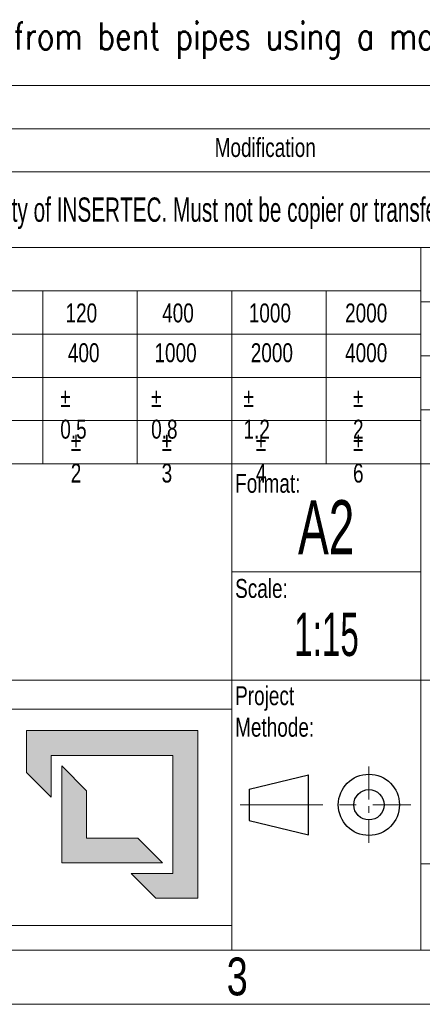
# Model space of a CAD drawing. Header units: millimetres. Extents: x 0 to 594, y -1 to 423.
# Tile 11 of 14: x 457 to 496, y -1 to 93. Entities that reach past the tile are written whole.
import ezdxf

# ---------------------------------------------------------------- set-up
doc = ezdxf.new("R2010")
doc.units = ezdxf.units.MM
doc.header["$LTSCALE"] = 0.25
doc.linetypes.add('CENTER', pattern=[50.8, 31.75, -6.35, 6.35, -6.35])
doc.linetypes.add('CENTERX2', pattern=[20.32, 12.7, -2.54, 2.54, -2.54])
doc.layers.add('SLD-0', color=179, linetype='Continuous')
doc.styles.add('AdskIsoMetric', font='romans.shx', dxfattribs={"width": 0.8, "height": 2.5})
doc.styles.add('SLDTEXTSTYLE1', font='TXT', dxfattribs={"width": 0.574367})
doc.styles.add('SLDTEXTSTYLE2', font='TXT', dxfattribs={"width": 0.638186})
doc.styles.add('SLDTEXTSTYLE3', font='TXT', dxfattribs={"width": 0.75})

# ---------------------------------------------------------------- blocks, each defined once
blk = doc.blocks.new('cajetin')
at = {"color": 7, "linetype": 'Continuous', "lineweight": 18}
for p, q in [((853.5, 7.5), (7.5, 7.5)), ((861, 0), (0, 0))]:
    blk.add_line(p, q, dxfattribs=at)
at = {"color": 7, "linetype": 'Continuous', "lineweight": 0, "insert": (693.01, 6.49), "char_height": 5.25, "attachment_point": 2, "style": 'SLDTEXTSTYLE3'}
blk.add_mtext('3', dxfattribs=at)
blk = doc.blocks.new('LOGO_sombreado')
at = {"linetype": 'Continuous'}
for points in [[(69.338, 18.023), (53.486, 18.023), (53.486, 14.148), (55.776, 11.858), (55.776, 15.733), (67.048, 15.733), (67.048, 4.812), (63.173, 4.812), (65.463, 2.523), (69.338, 2.523)], [(59.044, 12.465), (56.754, 14.754), (56.754, 5.791), (66.07, 5.791), (63.78, 8.081), (59.044, 8.081)]]:
    blk.add_hatch(color=7, dxfattribs=at).paths.add_polyline_path(points, flags=0)
at = {"color": 7, "linetype": 'Continuous', "lineweight": 18}
for p, q in [((0, 20), (72.5, 20)), ((72.5, 20), (72.502, 20.001)), ((72.5, 20), (72.5, 0)), ((53.486, 14.148), (53.486, 18.023)), ((53.486, 18.023), (69.338, 18.023)), ((69.338, 18.023), (69.338, 2.523)), ((67.048, 15.733), (55.776, 15.733)), ((55.776, 15.733), (55.776, 11.858)), ((67.048, 4.812), (67.048, 15.733)), ((56.754, 5.791), (56.754, 14.754)), ((56.754, 14.754), (59.044, 12.465)), ((55.776, 11.858), (53.486, 14.148)), ((59.044, 12.465), (59.044, 8.081)), ((59.044, 8.081), (63.78, 8.081)), ((63.78, 8.081), (66.07, 5.791)), ((66.07, 5.791), (56.754, 5.791)), ((65.463, 2.523), (63.173, 4.812)), ((63.173, 4.812), (67.048, 4.812)), ((69.338, 2.523), (65.463, 2.523)), ((0, 0), (72.5, 0))]:
    blk.add_line(p, q, dxfattribs=at)

msp = doc.modelspace()

# ---------------------------------------------------------------- linework, layer by layer
at = {"color": 7, "linetype": 'Continuous', "lineweight": 18}
for p, q in [((402.554, 86.962), (588.826, 86.962)), ((402.554, 82.822), (588.826, 82.822)), ((402.554, 78.683), (588.826, 78.683)), ((402.554, 71.439), (588.826, 71.439)), ((495.69, 71.439), (495.69, 4.174)), ((402.554, 67.3), (495.69, 67.3)), ((459.47, 50.742), (459.47, 67.3)), ((468.525, 50.742), (468.525, 67.3)), ((477.58, 50.742), (477.58, 67.3)), ((486.635, 50.742), (486.635, 67.3)), ((557.78, 66.265), (495.69, 66.265)), ((402.554, 63.16), (495.69, 63.16)), ((557.78, 61.091), (495.69, 61.091)), ((402.554, 59.021), (495.69, 59.021)), ((557.78, 55.916), (495.69, 55.916)), ((402.554, 54.882), (495.69, 54.882)), ((450.416, 50.742), (459.47, 50.742)), ((459.47, 50.742), (468.525, 50.742)), ((468.525, 50.742), (477.58, 50.742)), ((477.58, 50.742), (486.635, 50.742)), ((477.58, 50.742), (477.58, 30.045)), ((486.635, 50.742), (495.69, 50.742)), ((495.69, 50.742), (511.213, 50.742)), ((477.58, 40.394), (495.69, 40.394)), ((402.554, 30.045), (495.69, 30.045)), ((477.58, 30.045), (477.58, 4.174)), ((495.69, 30.045), (588.826, 30.045)), ((495.69, 12.453), (588.826, 12.453)), ((402.554, 4.174), (588.826, 4.174))]:
    msp.add_line(p, q, dxfattribs=at)
at = {"color": 7, "linetype": 'CENTERX2', "lineweight": 18}
msp.add_line((490.717, 21.772), (490.717, 14.45), dxfattribs=at)
at = {"color": 7, "linetype": 'Continuous', "lineweight": 25}
for p, q in [((479.242, 19.586), (484.918, 20.962)), ((484.918, 15.236), (484.918, 20.962)), ((479.242, 19.586), (479.242, 16.612)), ((479.242, 16.612), (484.918, 15.236))]:
    msp.add_line(p, q, dxfattribs=at)
at = {"color": 7, "linetype": 'CENTER', "lineweight": 18}
msp.add_line((478.382, 18.099), (494.747, 18.099), dxfattribs=at)
at = {"color": 7, "linetype": 'Continuous', "lineweight": 25}
for radius in [2.93, 1.45]:
    msp.add_circle((490.717, 18.099), radius, dxfattribs=at)

# ---------------------------------------------------------------- block references
at = {"xscale": 0.689895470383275, "yscale": 0.689895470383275, "zscale": 0.689895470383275}
msp.add_blockref('cajetin', (0, -1), dxfattribs=at)
at = {"color": 7, "linetype": 'Continuous', "xscale": 1.034843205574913, "yscale": 1.034843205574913, "zscale": 1.034843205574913}
msp.add_blockref('LOGO_sombreado', (402.564, 6.552), dxfattribs=at)

# ---------------------------------------------------------------- texts
at = {"insert": (406.104, 92.992), "char_height": 2.59725, "attachment_point": 1, "style": 'AdskIsoMetric'}
msp.add_mtext_dynamic_manual_height_columns('**The elbows will be manufactured from bent pipes using a manual bending machine', width=4135.89111, gutter_width=12.986, heights=[0], dxfattribs=at)
at = {"color": 7, "linetype": 'Continuous', "lineweight": 0, "style": 'SLDTEXTSTYLE3'}
for s, insert, char_height, attachment_point in [('Modification', (480.787, 81.929), 1.81098, 2), ('Tolerance for dimensions without tol. according to ISO 2768-mK', (403.216, 70.209), 1.81098, 1), ('120', (461.655, 66.094), 1.811, 1), ('400', (470.913, 66.094), 1.811, 1), ('1000', (479.211, 66.094), 1.811, 1), ('2000', (488.437, 66.094), 1.811, 1), ('400', (461.879, 62.285), 1.811, 1), ('1000', (470.176, 62.285), 1.811, 1), ('2000', (479.402, 62.285), 1.811, 1), ('4000', (488.437, 62.285), 1.811, 1), ('%%p^J0.5', (461.152, 57.985), 1.811, 1), ('%%p^J0.8', (469.858, 57.985), 1.811, 1), ('%%p^J1.2', (478.708, 57.985), 1.811, 1), ('%%p^J2', (489.193, 57.985), 1.811, 1), ('%%p^J2', (462.156, 53.78), 1.811, 1), ('%%p^J3', (470.861, 53.78), 1.811, 1), ('%%p^J4', (479.89, 53.78), 1.811, 1), ('%%p^J6', (489.193, 53.78), 1.811, 1), ('Format:', (477.903, 49.784), 1.811, 1), ('Scale:', (477.903, 39.719), 1.811, 1), ('Project^JMethode:', (477.903, 29.45), 1.81098, 1)]:
    msp.add_mtext(s, dxfattribs=dict(at, insert=insert, char_height=char_height, attachment_point=attachment_point))
at = {"layer": 'SLD-0', "color": 7, "attachment_point": 2}
for s, insert, char_height, style in [('This drawing is property of INSERTEC. Must not be copier or transferred to third parties in any way without written authorization.', (493.275, 76.241), 2.328397, 'SLDTEXTSTYLE2'), ('A2', (486.628, 47.262), 5.1742, 'SLDTEXTSTYLE2'), ('1:15', (486.658, 36.488), 4.1394, 'SLDTEXTSTYLE1')]:
    msp.add_mtext(s, dxfattribs=dict(at, insert=insert, char_height=char_height, style=style))

doc.saveas('drawing.dxf')
